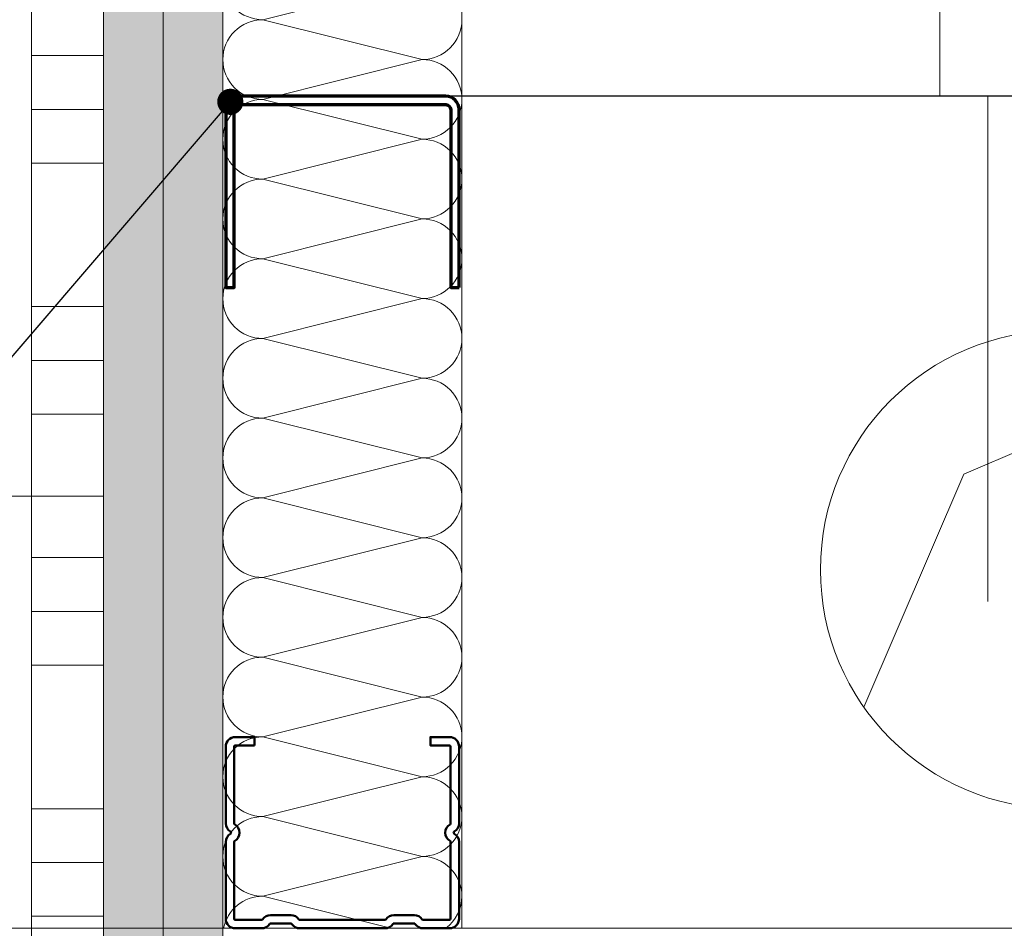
# Model space of a CAD drawing. Header units: metres. Extents: x -3.5 to 65.3, y -10.9 to 16.7.
# Tile 116 of 225: x 43.527 to 43.733, y 0.71 to 0.9. Entities that reach past the tile are written whole.
import ezdxf

# ---------------------------------------------------------------- set-up
doc = ezdxf.new("R2010")
doc.units = ezdxf.units.M
doc.header["$MEASUREMENT"] = 0
for name, pattern in [('DASHED', [0.015, 0.007, -0.008]), ('Strichlinie doppelt', [0.218722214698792, 0.105833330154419, -0.04233333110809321, 0.028222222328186, -0.04233333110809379]), ('Untersicht', [0.04, 0.03, -0.01]), ('Wipeout_Contour', [1, 0, -1])]:
    doc.linetypes.add(name, pattern=pattern)
for name, color, linetype in [('102 - Bemaßung_ Beschriftung.Detail_ Ausschnitt', 7, 'Continuous'), ('451 - Universal.Achsen Raster', 7, 'Continuous'), ('608 - Struktur.Träger', 7, 'Continuous'), ('654 - Abdeckung.Wand Belag', 7, 'Continuous'), ('660 - Unterkonstruktion.Trockenbau', 7, 'Continuous'), ('Abbruch_603 - Struktur.Bodenplatte_ Decke Roh', 7, 'Continuous'), ('Neubau_102 - Bemaßung_ Beschriftung.Detail_ Ausschnitt', 7, 'Continuous'), ('Neubau_603 - Struktur.Bodenplatte_ Decke Roh', 7, 'Continuous'), ('Neubau_606 - Struktur.Wand Innen Ausbau', 7, 'Continuous'), ('Neubau_650 - Abdeckung.Fußboden Aufbau', 7, 'Continuous'), ('Neubau_653 - Abdeckung.TB Verkofferung', 7, 'Continuous'), ('Neubau_802 - HKLSE.Sanitär', 7, 'Continuous')]:
    doc.layers.add(name, color=color, linetype=linetype)
doc.styles.add('ERSTELLTER_STIL_1', font='txt')
doc.linetypes.add('Abbruch 1', pattern='A,0,[1,2022.0244.A_L5A-PL07.13_iB_3.OG Detail - WC ( 4.27 - 4.28 )1.Shx,S=0.0007936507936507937,R=0,X=0,Y=0],-0.1,0', length=0.1)
doc.dimstyles.new('ERSTELLTER_STIL__1', dxfattribs={"dimtxt": 0.04, "dimasz": 0.02128, "dimexe": 0.18, "dimexo": 0.0625, "dimgap": 0, "dimtad": 1, "dimtih": 1, "dimtoh": 1, "dimzin": 0, "dimdsep": 46, "dimtxsty": 'ERSTELLTER_STIL_1', "dimblk": 'ARROWHEAD_2', "dimblk1": 'ARROWHEAD_2', "dimblk2": 'ARROWHEAD_2', "dimcen": 0.09, "dimse1": 1, "dimse2": 1, "dimclrd": 7, "dimclre": 7, "dimclrt": 7, "dimazin": 0, "dimtfac": 1, "dimtdec": 4, "dimtmove": 0, "dimatfit": 3, "dimfxl": 1, "dimtolj": 1, "dimtzin": 0, "dimarcsym": 0})
doc.dimstyles.new('ERSTELLTER_STIL__2', dxfattribs={"dimtxt": 0.04, "dimasz": 0.02128, "dimexe": 0.18, "dimexo": 0.0625, "dimgap": 0, "dimtad": 1, "dimtih": 1, "dimtoh": 1, "dimzin": 0, "dimdsep": 46, "dimtxsty": 'ERSTELLTER_STIL_1', "dimblk": 'ARROWHEAD_2', "dimblk1": 'ARROWHEAD_2', "dimblk2": 'ARROWHEAD_2', "dimcen": 0.09, "dimse1": 1, "dimse2": 1, "dimclrd": 7, "dimclre": 7, "dimclrt": 7, "dimazin": 0, "dimtfac": 1, "dimtdec": 4, "dimtmove": 2, "dimatfit": 3, "dimfxl": 1, "dimtolj": 1, "dimtzin": 0, "dimarcsym": 0})
doc.dimstyles.new('ERSTELLTER_STIL__3', dxfattribs={"dimtxt": 0.04, "dimasz": 0.02128, "dimexe": 0.18, "dimexo": 0.0625, "dimgap": 0, "dimtad": 1, "dimzin": 0, "dimdsep": 46, "dimtxsty": 'ERSTELLTER_STIL_1', "dimblk": 'ARROWHEAD_2', "dimblk1": 'ARROWHEAD_2', "dimblk2": 'ARROWHEAD_2', "dimcen": 0.09, "dimse1": 1, "dimse2": 1, "dimclrd": 7, "dimclre": 7, "dimclrt": 7, "dimazin": 0, "dimtfac": 1, "dimtdec": 4, "dimtmove": 0, "dimatfit": 3, "dimfxl": 1, "dimtolj": 1, "dimtzin": 0, "dimarcsym": 0})
doc.dimstyles.new('ERSTELLTER_STIL__5', dxfattribs={"dimtxt": 0.04, "dimasz": 0.02128, "dimexe": 0.18, "dimexo": 0.0625, "dimgap": 0, "dimtad": 1, "dimtih": 1, "dimtoh": 1, "dimzin": 0, "dimdsep": 46, "dimtxsty": 'ERSTELLTER_STIL_1', "dimblk": 'ARROWHEAD_2', "dimblk1": 'ARROWHEAD_2', "dimblk2": 'ARROWHEAD_2', "dimcen": 0.09, "dimclrd": 7, "dimclre": 7, "dimclrt": 7, "dimazin": 0, "dimtfac": 1, "dimtdec": 4, "dimtmove": 0, "dimatfit": 3, "dimfxl": 1, "dimtolj": 1, "dimtzin": 0, "dimarcsym": 0})
doc.dimstyles.new('ERSTELLTER_STIL__6', dxfattribs={"dimtxt": 0.04, "dimasz": 0.02128, "dimexe": 0.18, "dimexo": 0.0625, "dimgap": 0, "dimtad": 1, "dimzin": 0, "dimdsep": 46, "dimtxsty": 'ERSTELLTER_STIL_1', "dimblk": 'ARROWHEAD_2', "dimblk1": 'ARROWHEAD_2', "dimblk2": 'ARROWHEAD_2', "dimcen": 0.09, "dimclrd": 7, "dimclre": 7, "dimclrt": 7, "dimazin": 0, "dimtfac": 1, "dimtdec": 4, "dimtmove": 0, "dimatfit": 3, "dimfxl": 1, "dimtolj": 1, "dimtzin": 0, "dimarcsym": 0})
doc.dimstyles.new('ERSTELLTER_STIL__7', dxfattribs={"dimtxt": 0.18, "dimasz": 0.010944, "dimexe": 0.18, "dimexo": 0.0625, "dimgap": 0, "dimtad": 0, "dimtih": 1, "dimtoh": 1, "dimdec": 4, "dimzin": 0, "dimdsep": 46, "dimcen": 0.09, "dimadec": 0, "dimazin": 0, "dimtfac": 1, "dimtdec": 4, "dimtmove": 0, "dimatfit": 3, "dimldrblk": 'ARROWHEAD_11', "dimfxl": 1, "dimtolj": 1, "dimtzin": 0, "dimarcsym": 0})
pattern_1 = [(45, (0, 0), (-0.007071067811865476, 0.007071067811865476), [0, -0.01])]

# ---------------------------------------------------------------- blocks, each defined once
blk = doc.blocks.new('*X67')
at = {"layer": 'Neubau_606 - Struktur.Wand Innen Ausbau', "color": 7, "linetype": 'Continuous', "lineweight": 5}
for p, q in [((43.57832227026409, 0.9000133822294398), (43.61165560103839, 0.9083467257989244)), ((43.5783222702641, 0.9000133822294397), (43.61165560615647, 0.8916800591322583)), ((43.57832227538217, 0.8833467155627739), (43.61165560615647, 0.8916800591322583)), ((43.57832227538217, 0.8833467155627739), (43.61165561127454, 0.8750133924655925)), ((43.57832228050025, 0.866680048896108), (43.61165561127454, 0.8750133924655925)), ((43.57832228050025, 0.866680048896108), (43.61165561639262, 0.8583467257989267)), ((43.57832228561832, 0.8500133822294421), (43.61165561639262, 0.8583467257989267)), ((43.57832228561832, 0.8500133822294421), (43.61165562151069, 0.8416800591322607)), ((43.57832229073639, 0.8333467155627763), (43.61165562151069, 0.8416800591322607)), ((43.57832229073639, 0.8333467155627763), (43.61165562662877, 0.8250133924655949)), ((43.57832229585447, 0.8166800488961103), (43.61165562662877, 0.8250133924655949)), ((43.57832229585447, 0.8166800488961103), (43.61165563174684, 0.8083467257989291)), ((43.57832230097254, 0.8000133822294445), (43.61165563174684, 0.8083467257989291)), ((43.57832230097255, 0.8000133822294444), (43.61165563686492, 0.791680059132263)), ((43.57832230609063, 0.7833467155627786), (43.61165563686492, 0.791680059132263)), ((43.57832230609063, 0.7833467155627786), (43.611655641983, 0.7750133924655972)), ((43.5783223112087, 0.7666800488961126), (43.611655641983, 0.7750133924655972)), ((43.5783223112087, 0.7666800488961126), (43.61165564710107, 0.7583467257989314)), ((43.57832231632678, 0.7500133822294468), (43.61165564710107, 0.7583467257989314)), ((43.57832231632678, 0.7500133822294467), (43.61165565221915, 0.7416800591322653)), ((43.57832232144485, 0.7333467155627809), (43.61165565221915, 0.7416800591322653)), ((43.57832232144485, 0.7333467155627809), (43.61165565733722, 0.7250133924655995)), ((43.57832232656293, 0.7166800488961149), (43.61165565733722, 0.7250133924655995)), ((43.57832232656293, 0.7166800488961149), (43.6051134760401, 0.7099822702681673))]:
    blk.add_line(p, q, dxfattribs=at)
for centre, radius, start, end in [((43.57832226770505, 0.9083467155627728), 0.008333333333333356, 180.0000175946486, 270.0000175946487), ((43.57832227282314, 0.8916800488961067), 0.008333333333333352, 90.00001759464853, 180.0000175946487), ((43.61165560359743, 0.9000133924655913), 0.008333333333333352, 270.0000175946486, 1.759464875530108e-05), ((43.57832227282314, 0.8916800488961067), 0.008333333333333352, 180.0000175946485, 270.0000175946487), ((43.6116556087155, 0.8833467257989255), 0.008333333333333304, 1.759464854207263e-05, 90.0000175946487), ((43.57832227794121, 0.8750133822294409), 0.008333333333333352, 90.00001759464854, 180.0000175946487), ((43.6116556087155, 0.8833467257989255), 0.00833333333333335, 270.0000175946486, 1.759464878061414e-05), ((43.57832227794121, 0.8750133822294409), 0.008333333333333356, 180.0000175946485, 270.0000175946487), ((43.61165561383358, 0.8666800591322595), 0.008333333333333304, 1.759464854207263e-05, 90.0000175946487), ((43.57832228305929, 0.8583467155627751), 0.008333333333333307, 90.00001759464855, 180.0000175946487), ((43.61165561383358, 0.8666800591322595), 0.008333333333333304, 270.0000175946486, 1.759464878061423e-05), ((43.57832228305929, 0.8583467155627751), 0.008333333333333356, 180.0000175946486, 270.0000175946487), ((43.61165561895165, 0.8500133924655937), 0.0083333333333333, 1.759464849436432e-05, 90.00001759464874), ((43.57832228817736, 0.8416800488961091), 0.008333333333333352, 90.00001759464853, 180.0000175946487), ((43.61165561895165, 0.8500133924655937), 0.008333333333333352, 270.0000175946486, 1.759464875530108e-05), ((43.57832228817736, 0.8416800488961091), 0.008333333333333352, 180.0000175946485, 270.0000175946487), ((43.61165562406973, 0.8333467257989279), 0.008333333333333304, 1.759464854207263e-05, 90.0000175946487), ((43.57832229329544, 0.8250133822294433), 0.008333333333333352, 90.00001759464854, 180.0000175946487), ((43.61165562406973, 0.8333467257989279), 0.00833333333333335, 270.0000175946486, 1.759464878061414e-05), ((43.57832229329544, 0.8250133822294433), 0.008333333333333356, 180.0000175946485, 270.0000175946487), ((43.6116556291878, 0.8166800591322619), 0.008333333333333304, 1.759464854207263e-05, 90.0000175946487), ((43.57832229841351, 0.8083467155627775), 0.008333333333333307, 90.00001759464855, 180.0000175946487), ((43.6116556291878, 0.8166800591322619), 0.008333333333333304, 270.0000175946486, 1.759464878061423e-05), ((43.57832229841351, 0.8083467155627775), 0.008333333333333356, 180.0000175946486, 270.0000175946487), ((43.61165563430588, 0.8000133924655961), 0.0083333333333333, 1.759464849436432e-05, 90.00001759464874), ((43.57832230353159, 0.7916800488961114), 0.008333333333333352, 90.00001759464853, 180.0000175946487), ((43.61165563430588, 0.800013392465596), 0.008333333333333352, 270.0000175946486, 1.759464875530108e-05), ((43.57832230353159, 0.7916800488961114), 0.008333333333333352, 180.0000175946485, 270.0000175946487), ((43.61165563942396, 0.7833467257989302), 0.008333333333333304, 1.759464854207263e-05, 90.0000175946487), ((43.57832230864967, 0.7750133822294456), 0.008333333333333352, 90.00001759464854, 180.0000175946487), ((43.61165563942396, 0.7833467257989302), 0.00833333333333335, 270.0000175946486, 1.759464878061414e-05), ((43.57832230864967, 0.7750133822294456), 0.008333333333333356, 180.0000175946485, 270.0000175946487), ((43.61165564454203, 0.7666800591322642), 0.008333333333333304, 1.759464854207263e-05, 90.0000175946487), ((43.57832231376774, 0.7583467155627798), 0.008333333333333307, 90.00001759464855, 180.0000175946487), ((43.61165564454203, 0.7666800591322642), 0.008333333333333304, 270.0000175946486, 1.759464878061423e-05), ((43.57832231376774, 0.7583467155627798), 0.008333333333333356, 180.0000175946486, 270.0000175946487), ((43.61165564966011, 0.7500133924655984), 0.0083333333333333, 1.759464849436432e-05, 90.00001759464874), ((43.57832231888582, 0.7416800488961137), 0.008333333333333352, 90.00001759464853, 180.0000175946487), ((43.61165564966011, 0.7500133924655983), 0.008333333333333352, 270.0000175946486, 1.759464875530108e-05), ((43.57832231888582, 0.7416800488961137), 0.008333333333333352, 180.0000175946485, 270.0000175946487), ((43.61165565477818, 0.7333467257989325), 0.008333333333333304, 1.759464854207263e-05, 90.0000175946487), ((43.57832232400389, 0.7250133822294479), 0.008333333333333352, 90.00001759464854, 180.0000175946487), ((43.61165565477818, 0.7333467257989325), 0.00833333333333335, 270.0000175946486, 1.759464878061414e-05), ((43.57832232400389, 0.7250133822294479), 0.008333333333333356, 180.0000175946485, 270.0000175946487), ((43.61165565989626, 0.7166800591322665), 0.008333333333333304, 1.759464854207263e-05, 90.0000175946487), ((43.57832232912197, 0.7083467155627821), 0.008333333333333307, 90.00001759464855, 168.6812777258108), ((43.61165565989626, 0.7166800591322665), 0.008333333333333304, 306.5117688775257, 1.759464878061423e-05)]:
    blk.add_arc(centre, radius, start, end, dxfattribs=at)
blk = doc.blocks.new('*X96')
at = {"layer": '654 - Abdeckung.Wand Belag', "color": 7, "linetype": 'Continuous', "lineweight": 5}
for p, q in [((43.52998626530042, 0.8925000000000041), (43.54498626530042, 0.8925000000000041)), ((43.52998625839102, 0.8812500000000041), (43.54498625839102, 0.8812500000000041)), ((43.52998625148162, 0.8700000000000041), (43.54498625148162, 0.8700000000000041)), ((43.52998623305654, 0.8400000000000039), (43.54498623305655, 0.8400000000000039)), ((43.52998622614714, 0.8287500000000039), (43.54498622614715, 0.8287500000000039)), ((43.52998621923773, 0.8175000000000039), (43.54498621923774, 0.8175000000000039)), ((43.52998620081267, 0.7875000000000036), (43.54498620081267, 0.7875000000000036)), ((43.52998619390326, 0.7762500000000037), (43.54498619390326, 0.7762500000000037)), ((43.52998618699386, 0.7650000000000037), (43.54498618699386, 0.7650000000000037)), ((43.52998616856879, 0.7350000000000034), (43.54498616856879, 0.7350000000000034)), ((43.52998616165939, 0.7237500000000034), (43.54498616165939, 0.7237500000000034)), ((43.52998615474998, 0.7125000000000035), (43.54498615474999, 0.7125000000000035))]:
    blk.add_line(p, q, dxfattribs=at)
blk = doc.blocks.new('*D178')
at = {"layer": '102 - Bemaßung_ Beschriftung.Detail_ Ausschnitt', "color": 7, "linetype": 'Continuous', "lineweight": 5}
for p, q in [((43.54498796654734, 1.076299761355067), (43.54498796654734, 1.118299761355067)), ((43.61998899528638, 1.076299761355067), (43.61998899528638, 1.118299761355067)), ((43.55307086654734, 1.111299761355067), (43.53690506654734, 1.083299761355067)), ((43.62807189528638, 1.111299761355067), (43.61190609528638, 1.083299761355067)), ((43.54498796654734, 1.097299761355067), (43.61998899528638, 1.097299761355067))]:
    blk.add_line(p, q, dxfattribs=at)
at = {"layer": '102 - Bemaßung_ Beschriftung.Detail_ Ausschnitt', "color": 7, "lineweight": 5, "insert": (43.55729438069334, 1.116363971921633), "char_height": 0.04, "attachment_point": 7, "style": 'ERSTELLTER_STIL_1'}
blk.add_mtext('\\A1;{\\pql;\\fArial|b0|i0|c0|p38;7\\fArial|b0|i0|c0|p38;\\A1{\\H.66x;\\S5^  ;}}', dxfattribs=at)
at = {"color": 254, "linetype": 'Wipeout_Contour', "lineweight": 0, "ltscale": 174.4006806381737}
blk.add_wipeout([(43.54872295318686, 1.1082269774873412), (43.61625400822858, 1.1082269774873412), (43.61625400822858, 1.1653698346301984), (43.54872295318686, 1.1653698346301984)], dxfattribs=at).dxf.layer = '102 - Bemaßung_ Beschriftung.Detail_ Ausschnitt'
blk = doc.blocks.new('ARROWHEAD_2')
at = {"color": 0, "linetype": 'Continuous', "lineweight": 0}
for p, q in [((-0.3781315, -0.655), (0.3781315, 0.655)), ((0, 0), (-1, 0))]:
    blk.add_line(p, q, dxfattribs=at)
blk = doc.blocks.new('*D179')
at = {"layer": '102 - Bemaßung_ Beschriftung.Detail_ Ausschnitt', "color": 7, "linetype": 'Continuous', "lineweight": 5}
for p, q in [((43.61998899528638, 1.076299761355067), (43.61998899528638, 1.118299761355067)), ((43.86498945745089, 1.076299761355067), (43.86498945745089, 1.118299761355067)), ((43.62807189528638, 1.111299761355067), (43.61190609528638, 1.083299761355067)), ((43.87307236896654, 1.111299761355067), (43.85690656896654, 1.083299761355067)), ((43.61998899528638, 1.097299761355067), (43.86498945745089, 1.097299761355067))]:
    blk.add_line(p, q, dxfattribs=at)
at = {"layer": '102 - Bemaßung_ Beschriftung.Detail_ Ausschnitt', "color": 7, "lineweight": 5, "insert": (43.70211793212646, 1.104865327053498), "char_height": 0.04, "attachment_point": 7, "style": 'ERSTELLTER_STIL_1'}
blk.add_mtext('\\A1;{\\pql;\\fArial|b0|i0|c0|p38;24\\fArial|b0|i0|c0|p38;\\A1{\\H.66x;\\S5^  ;}}', dxfattribs=at)
blk = doc.blocks.new('*D227')
at = {"layer": '102 - Bemaßung_ Beschriftung.Detail_ Ausschnitt', "color": 7, "linetype": 'Continuous', "lineweight": 5}
for p, q in [((42.93098879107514, 1.142081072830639), (42.95898879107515, 1.125915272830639)), ((42.96598879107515, 1.133998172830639), (42.92398879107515, 1.133998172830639)), ((42.94498879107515, 0.2550000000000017), (42.94498879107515, 1.133998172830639)), ((42.93098879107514, 0.2630829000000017), (42.95898879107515, 0.2469171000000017)), ((42.96598879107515, 0.2550000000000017), (42.92398879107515, 0.2550000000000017))]:
    blk.add_line(p, q, dxfattribs=at)
at = {"layer": '102 - Bemaßung_ Beschriftung.Detail_ Ausschnitt', "color": 7, "lineweight": 5, "insert": (42.93764704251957, 0.6541277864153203), "char_height": 0.04, "attachment_point": 7, "rotation": 90, "style": 'ERSTELLTER_STIL_1'}
blk.add_mtext('\\A1;{\\pql;\\fArial|b0|i0|c0|p38;87\\fArial|b0|i0|c0|p38;\\A1{\\H.66x;\\S9^  ;}}', dxfattribs=at)
blk = doc.blocks.new('*D253')
at = {"layer": '102 - Bemaßung_ Beschriftung.Detail_ Ausschnitt', "color": 7, "linetype": 'Continuous', "lineweight": 5}
for p, q in [((43.5449891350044, 2.77398178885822), (43.5449891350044, 2.815981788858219)), ((43.56998882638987, 2.77398178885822), (43.56998882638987, 2.815981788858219)), ((43.5530720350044, 2.808981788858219), (43.5369062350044, 2.78098178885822)), ((43.57807180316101, 2.808981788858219), (43.56190600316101, 2.78098178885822)), ((43.5312971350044, 2.79498178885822), (43.5449891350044, 2.79498178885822)), ((43.5449891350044, 2.79498178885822), (43.56998882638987, 2.79498178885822))]:
    blk.add_line(p, q, dxfattribs=at)
at = {"layer": '102 - Bemaßung_ Beschriftung.Detail_ Ausschnitt', "color": 7, "lineweight": 5, "insert": (43.54479426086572, 2.81706620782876), "char_height": 0.04, "attachment_point": 7, "style": 'ERSTELLTER_STIL_1'}
blk.add_mtext('\\A1;{\\pql;\\fArial|b0|i0|c0|p38;2\\fArial|b0|i0|c0|p38;\\A1{\\H.66x;\\S5^  ;}}', dxfattribs=at)
at = {"color": 254, "linetype": 'Wipeout_Contour', "lineweight": 0, "ltscale": 174.6604524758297}
blk.add_wipeout([(43.53622283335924, 2.808929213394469), (43.60375388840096, 2.808929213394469), (43.60375388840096, 2.866072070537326), (43.53622283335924, 2.866072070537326)], dxfattribs=at).dxf.layer = '102 - Bemaßung_ Beschriftung.Detail_ Ausschnitt'
blk = doc.blocks.new('*D269')
at = {"layer": '102 - Bemaßung_ Beschriftung.Detail_ Ausschnitt', "color": 7, "linetype": 'Continuous', "lineweight": 5}
for p, q in [((43.03098879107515, 0.7180651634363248), (43.05898879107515, 0.7018993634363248)), ((43.06598879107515, 0.7099822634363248), (43.02398879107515, 0.7099822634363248)), ((43.04498879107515, 0.2550000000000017), (43.04498879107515, 0.7099822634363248)), ((43.03098879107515, 0.2630829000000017), (43.05898879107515, 0.2469171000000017)), ((43.06598879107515, 0.2550000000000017), (43.02398879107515, 0.2550000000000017))]:
    blk.add_line(p, q, dxfattribs=at)
at = {"layer": '102 - Bemaßung_ Beschriftung.Detail_ Ausschnitt', "color": 7, "lineweight": 5, "insert": (43.03764704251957, 0.4421198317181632), "char_height": 0.04, "attachment_point": 7, "rotation": 90, "style": 'ERSTELLTER_STIL_1'}
blk.add_mtext('\\A1;{\\pql;\\fArial|b0|i0|c0|p38;45\\fArial|b0|i0|c0|p38;\\A1{\\H.66x;\\S5^  ;}}', dxfattribs=at)
blk = doc.blocks.new('*D270')
at = {"layer": '102 - Bemaßung_ Beschriftung.Detail_ Ausschnitt', "color": 7, "linetype": 'Continuous', "lineweight": 5}
for p, q in [((43.03098879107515, 0.8920810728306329), (43.05898879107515, 0.8759152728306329)), ((43.06598879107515, 0.8839981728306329), (43.02398879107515, 0.8839981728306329)), ((43.04498879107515, 0.7099822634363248), (43.04498879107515, 0.8839981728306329)), ((43.03098879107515, 0.7180651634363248), (43.05898879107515, 0.7018993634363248)), ((43.06598879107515, 0.7099822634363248), (43.02398879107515, 0.7099822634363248))]:
    blk.add_line(p, q, dxfattribs=at)
at = {"layer": '102 - Bemaßung_ Beschriftung.Detail_ Ausschnitt', "color": 7, "lineweight": 5, "insert": (43.03698875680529, 0.7566189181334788), "char_height": 0.04, "attachment_point": 7, "rotation": 90, "style": 'ERSTELLTER_STIL_1'}
blk.add_mtext('\\A1;{\\pql;\\fArial|b0|i0|c0|p38;17\\fArial|b0|i0|c0|p38;\\A1{\\H.66x;\\S4^  ;}}', dxfattribs=at)
blk = doc.blocks.new('*D271')
at = {"layer": '102 - Bemaßung_ Beschriftung.Detail_ Ausschnitt', "color": 7, "linetype": 'Continuous', "lineweight": 5}
for p, q in [((43.03098879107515, 1.392081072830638), (43.05898879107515, 1.375915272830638)), ((43.06598879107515, 1.383998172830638), (43.02398879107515, 1.383998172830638)), ((43.04498879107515, 0.8839981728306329), (43.04498879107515, 1.383998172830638)), ((43.03098879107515, 0.8920810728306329), (43.05898879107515, 0.8759152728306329)), ((43.06598879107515, 0.8839981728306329), (43.02398879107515, 0.8839981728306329))]:
    blk.add_line(p, q, dxfattribs=at)
at = {"layer": '102 - Bemaßung_ Beschriftung.Detail_ Ausschnitt', "color": 7, "lineweight": 5, "insert": (43.03698879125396, 1.10364377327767), "char_height": 0.04, "attachment_point": 7, "rotation": 90, "style": 'ERSTELLTER_STIL_1'}
blk.add_mtext('\\A1;{\\pql;\\fArial|b0|i0|c0|p38;50}', dxfattribs=at)
blk = doc.blocks.new('*D314')
at = {"layer": '102 - Bemaßung_ Beschriftung.Detail_ Ausschnitt', "color": 7, "linetype": 'Continuous', "lineweight": 5}
for p, q in [((42.83098879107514, 1.51708107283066), (42.85898879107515, 1.50091527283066)), ((42.86598879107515, 1.50899817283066), (42.82398879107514, 1.50899817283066)), ((42.84498879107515, 0.2550000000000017), (42.84498879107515, 1.50899817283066)), ((42.83098879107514, 0.2630829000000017), (42.85898879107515, 0.2469171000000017)), ((42.86598879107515, 0.2550000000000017), (42.82398879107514, 0.2550000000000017))]:
    blk.add_line(p, q, dxfattribs=at)
at = {"layer": '102 - Bemaßung_ Beschriftung.Detail_ Ausschnitt', "color": 7, "lineweight": 5, "char_height": 0.04, "attachment_point": 7, "rotation": 90, "style": 'ERSTELLTER_STIL_1'}
for s, insert in [('\\A1;{\\pql;\\fArial|b0|i0|c0|p38;3}', (42.83698879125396, 1.47055185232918)), ('\\A1;{\\pql;\\fArial|b0|i0|c0|p38;1,25\\fArial|b0|i0|c0|p38;\\A1{\\H.66x;\\S4^  ;}}', (42.84475104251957, 0.8035935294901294))]:
    blk.add_mtext(s, dxfattribs=dict(at, insert=insert))
blk = doc.blocks.new('*D362')
at = {"layer": '102 - Bemaßung_ Beschriftung.Detail_ Ausschnitt', "color": 7, "linetype": 'Continuous', "lineweight": 5}
for p, q in [((42.74498879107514, 0.8000006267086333), (42.74498879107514, 1.401999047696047)), ((42.73098879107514, 0.8080835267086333), (42.75898879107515, 0.7919177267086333)), ((42.76598879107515, 0.8000006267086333), (42.72398879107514, 0.8000006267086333)), ((42.74498879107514, 0.2550000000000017), (42.74498879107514, 0.8000006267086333)), ((42.73098879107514, 0.2630829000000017), (42.75898879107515, 0.2469171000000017)), ((42.76598879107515, 0.2550000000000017), (42.72398879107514, 0.2550000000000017)), ((42.74498879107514, 0.2413080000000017), (42.74498879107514, 0.2550000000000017))]:
    blk.add_line(p, q, dxfattribs=at)
at = {"layer": '102 - Bemaßung_ Beschriftung.Detail_ Ausschnitt', "color": 7, "lineweight": 5, "insert": (42.73764704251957, 0.4871290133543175), "char_height": 0.04, "attachment_point": 7, "rotation": 90, "style": 'ERSTELLTER_STIL_1'}
blk.add_mtext('\\A1;{\\pql;\\fArial|b0|i0|c0|p38;54\\fArial|b0|i0|c0|p38;\\A1{\\H.66x;\\S5^  ;}}', dxfattribs=at)
blk = doc.blocks.new('*D403')
at = {"layer": '102 - Bemaßung_ Beschriftung.Detail_ Ausschnitt', "color": 7, "linetype": 'Continuous', "lineweight": 5}
for p, q in [((43.5699891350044, 0.2550000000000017), (43.5699891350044, 0.9513589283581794)), ((43.74498885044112, 0.7849822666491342), (43.74498885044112, 0.9513589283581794)), ((43.5780720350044, 0.9443589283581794), (43.5619062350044, 0.9163589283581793)), ((43.75307182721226, 0.9443589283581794), (43.73690602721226, 0.9163589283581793)), ((43.5562971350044, 0.9303589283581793), (43.5699891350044, 0.9303589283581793)), ((43.5699891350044, 0.9303589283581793), (43.74498885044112, 0.9303589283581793))]:
    blk.add_line(p, q, dxfattribs=at)
at = {"layer": '102 - Bemaßung_ Beschriftung.Detail_ Ausschnitt', "color": 7, "lineweight": 5, "insert": (43.61711773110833, 0.937924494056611), "char_height": 0.04, "attachment_point": 7, "style": 'ERSTELLTER_STIL_1'}
blk.add_mtext('\\A1;{\\pql;\\fArial|b0|i0|c0|p38;17\\fArial|b0|i0|c0|p38;\\A1{\\H.66x;\\S5^  ;}}', dxfattribs=at)
at = {"color": 254, "linetype": 'Wipeout_Contour', "lineweight": 0, "ltscale": 174.6834365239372}
blk.add_wipeout([(43.60961773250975, 0.9308589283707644), (43.70536032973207, 0.9308589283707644), (43.70536032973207, 0.9858589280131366), (43.60961773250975, 0.9858589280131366)], dxfattribs=at).dxf.layer = '102 - Bemaßung_ Beschriftung.Detail_ Ausschnitt'
blk = doc.blocks.new('*D405')
at = {"layer": '102 - Bemaßung_ Beschriftung.Detail_ Ausschnitt', "color": 7, "linetype": 'Continuous', "lineweight": 5}
for p, q in [((43.83906739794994, 0.7849822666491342), (43.83906739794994, 0.7986742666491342)), ((43.85306739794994, 0.7768993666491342), (43.82506739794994, 0.7930651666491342)), ((43.86006739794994, 0.7849822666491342), (43.74498892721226, 0.7849822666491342)), ((43.83906739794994, 0.7099822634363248), (43.83906739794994, 0.7849822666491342)), ((43.82506739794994, 0.7180651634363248), (43.85306739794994, 0.7018993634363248)), ((43.86006739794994, 0.7099822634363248), (43.72998899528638, 0.7099822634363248)), ((43.83906739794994, 0.6962902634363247), (43.83906739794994, 0.7099822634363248))]:
    blk.add_line(p, q, dxfattribs=at)
at = {"layer": '102 - Bemaßung_ Beschriftung.Detail_ Ausschnitt', "color": 7, "lineweight": 5, "insert": (43.8315018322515, 0.7222881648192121), "char_height": 0.04, "attachment_point": 7, "rotation": 90, "style": 'ERSTELLTER_STIL_1'}
blk.add_mtext('\\A1;{\\pql;\\fArial|b0|i0|c0|p38;7\\fArial|b0|i0|c0|p38;\\A1{\\H.66x;\\S5^  ;}}', dxfattribs=at)
at = {"color": 254, "linetype": 'Wipeout_Contour', "lineweight": 0, "ltscale": 175.2811881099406}
blk.add_wipeout([(43.838567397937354, 0.7147881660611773), (43.838567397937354, 0.780176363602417), (43.78356739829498, 0.780176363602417), (43.78356739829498, 0.7147881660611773)], dxfattribs=at).dxf.layer = '102 - Bemaßung_ Beschriftung.Detail_ Ausschnitt'
blk = doc.blocks.new('*D428')
at = {"layer": '102 - Bemaßung_ Beschriftung.Detail_ Ausschnitt', "color": 7, "linetype": 'Continuous', "lineweight": 5}
for p, q in [((43.34736669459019, 3.72808139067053), (43.3753666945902, 3.71191559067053)), ((43.9649899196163, 3.71999849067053), (43.34036669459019, 3.71999849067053)), ((43.3613666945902, 0.7099822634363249), (43.3613666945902, 3.71999849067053)), ((43.34736669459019, 0.7180651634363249), (43.3753666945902, 0.7018993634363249)), ((43.72998899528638, 0.7099822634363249), (43.34036669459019, 0.7099822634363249)), ((43.3613666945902, 0.6962902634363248), (43.3613666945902, 0.7099822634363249))]:
    blk.add_line(p, q, dxfattribs=at)
at = {"color": 254, "linetype": 'Wipeout_Contour', "lineweight": 0, "ltscale": 173.5712449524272}
blk.add_wipeout([(43.36086669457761, 2.154278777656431), (43.36086669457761, 2.2757019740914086), (43.30586669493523, 2.2757019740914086), (43.30586669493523, 2.154278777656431)], dxfattribs=at).dxf.layer = '102 - Bemaßung_ Beschriftung.Detail_ Ausschnitt'
at = {"layer": '102 - Bemaßung_ Beschriftung.Detail_ Ausschnitt', "color": 7, "lineweight": 5, "insert": (43.35336669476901, 2.161778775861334), "char_height": 0.04, "attachment_point": 7, "rotation": 90, "style": 'ERSTELLTER_STIL_1'}
blk.add_mtext('\\A1;{\\pql;\\fArial|b0|i0|c0|p38;3,01}', dxfattribs=at)
blk = doc.blocks.new('ARROWHEAD_11')
at = {"color": 0, "linetype": 'Continuous', "lineweight": 0}
blk.add_line((0, 0), (-1, 0), dxfattribs=at)
at = {"color": 0, "linetype": 'Continuous', "lineweight": 0, "const_width": 0.25, "flags": 128}
blk.add_lwpolyline([(-0.125, 0, 1), (0.125, 0, 1)], format="xyb", close=True, dxfattribs=at)

msp = doc.modelspace()

# ---------------------------------------------------------------- hatches: boundary and pattern name
at = {"layer": 'Neubau_606 - Struktur.Wand Innen Ausbau', "linetype": 'Continuous', "lineweight": 0, "true_color": 0x000000}
h = msp.add_hatch(dxfattribs=at)
h.set_pattern_fill('Gips_0001', color=18, style=0, pattern_type=2)
h.set_pattern_definition(pattern_1)
h.paths.add_polyline_path([(43.5449879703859, 4.047501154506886), (43.5449891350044, 0.2550000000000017), (43.55748913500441, 0.2550000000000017), (43.55748797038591, 4.047501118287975)])
h = msp.add_hatch(dxfattribs=at)
h.set_pattern_fill('Gips_0001', color=18, style=0, pattern_type=2)
h.set_pattern_definition(pattern_1)
h.paths.add_polyline_path([(43.56998799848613, 4.035001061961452), (43.55748797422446, 4.035001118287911), (43.55748915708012, 0.2550000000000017), (43.56998912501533, 0.2550000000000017)])
at = {"layer": 'Neubau_650 - Abdeckung.Fußboden Aufbau', "linetype": 'Continuous', "lineweight": 13, "true_color": 0xafafaf}
h = msp.add_hatch(dxfattribs=at)
h.set_pattern_fill('Raster_60x60_Fuge_2mm_0001', color=253, style=0, pattern_type=2)
h.set_pattern_definition([(0, (42.60998891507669, 3.809998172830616), (0, 0.602), []), (90, (42.60998891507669, 3.809998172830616), (-0.602, 0), [])])
h.paths.add_polyline_path([(42.32498899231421, 3.809998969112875), (40.37997499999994, 3.810000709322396), (40.37997499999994, 0.2550001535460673), (43.54498915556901, 0.2550001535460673), (43.54498899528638, 0.3299999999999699, -0.414213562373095), (43.49498899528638, 0.2799999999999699, -0.414213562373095), (43.44498899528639, 0.3299999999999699, -0.414213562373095), (43.3949889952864, 0.2799999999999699, -0.414213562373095), (43.34498899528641, 0.3299999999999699, -0.414213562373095), (43.3949889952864, 0.3799999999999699, -0.414213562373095), (43.44498899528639, 0.3299999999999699, -0.414213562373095), (43.49498899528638, 0.3799999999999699, -0.414213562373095), (43.54498899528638, 0.3299999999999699), (43.54498915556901, 3.809998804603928), (43.20998889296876, 3.809998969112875), (43.20998889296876, 3.934999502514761), (42.32498899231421, 3.934999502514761)])

# ---------------------------------------------------------------- linework, layer by layer
at = {"layer": '608 - Struktur.Träger', "color": 7, "linetype": 'Untersicht', "lineweight": 13}
msp.add_line((0.3799889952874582, 0.70998226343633), (61.87998899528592, 0.7099822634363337), dxfattribs=at)
at = {"layer": '654 - Abdeckung.Wand Belag', "color": 7, "linetype": 'Continuous', "lineweight": 5, "flags": 128}
for points in [[(43.52998804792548, 3.794998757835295), (43.52998588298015, 0.2699999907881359)], [(43.54498587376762, 0.2550000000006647), (43.54498804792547, 3.794998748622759)]]:
    msp.add_lwpolyline(points, dxfattribs=at)
at = {"layer": 'Abbruch_603 - Struktur.Bodenplatte_ Decke Roh', "color": 7, "linetype": 'Abbruch 1', "lineweight": 18}
for centre, start, end in [((43.74498892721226, 0.7849822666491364), 90, 180), ((43.74498892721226, 0.784982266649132), 180, 270)]:
    msp.add_arc(centre, 0.04999999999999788, start, end, dxfattribs=at)
at = {"layer": 'Neubau_603 - Struktur.Bodenplatte_ Decke Roh', "color": 1, "linetype": 'Continuous', "lineweight": 5}
for p, q in [((43.72498892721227, 0.8049822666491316), (43.77375201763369, 0.825880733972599)), ((43.7040904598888, 0.7562191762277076), (43.72498892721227, 0.8049822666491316))]:
    msp.add_line(p, q, dxfattribs=at)
at = {"layer": 'Neubau_606 - Struktur.Wand Innen Ausbau', "color": 1, "linetype": 'Continuous', "lineweight": 5}
for p, q in [((43.55748797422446, 4.035001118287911), (43.55748913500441, 0.2550000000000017)), ((43.56998798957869, 3.985001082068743), (43.56998899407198, 0.7099822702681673))]:
    msp.add_line(p, q, dxfattribs=at)
at = {"layer": 'Neubau_606 - Struktur.Wand Innen Ausbau', "color": 1, "linetype": 'Continuous', "lineweight": 5, "flags": 128}
for points in [[(43.61998899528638, 0.7099822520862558), (43.61998798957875, 3.985000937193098)], [(43.54498804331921, 3.809998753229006), (43.5449891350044, 0.2550000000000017)]]:
    msp.add_lwpolyline(points, dxfattribs=at)
at = {"layer": 'Neubau_650 - Abdeckung.Fußboden Aufbau', "color": 1, "linetype": 'Continuous', "lineweight": 13, "flags": 128}
msp.add_lwpolyline([(43.20998889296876, 3.934999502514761), (43.20998889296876, 3.809998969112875), (43.54498915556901, 3.809998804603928), (43.54498915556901, 0.3299999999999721)], dxfattribs=at)
at = {"layer": 'Neubau_653 - Abdeckung.TB Verkofferung', "color": 1, "linetype": 'Untersicht', "lineweight": 9}
for p in [(40.3649891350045, 0.7494822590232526), (43.54498899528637, 0.1949822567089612)]:
    msp.add_line(p, (43.54498899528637, 0.7494822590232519), dxfattribs=at)
at = {"layer": 'Neubau_802 - HKLSE.Sanitär', "color": 1, "linetype": 'Continuous', "lineweight": 9}
for p, q in [((43.56998890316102, 1.38399817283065), (43.56998890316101, 0.8839981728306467)), ((43.71998890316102, 1.383998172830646), (43.71998890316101, 0.8839981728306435)), ((43.71998890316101, 0.8839981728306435), (43.56998890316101, 0.8839981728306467))]:
    msp.add_line(p, q, dxfattribs=at)
at = {"layer": 'Neubau_802 - HKLSE.Sanitär', "color": 1, "linetype": 'DASHED', "lineweight": 9, "flags": 128}
for points in [[(43.56998890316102, 1.383998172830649), (43.56998890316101, 0.8839981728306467)], [(43.71998890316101, 0.8839981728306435), (43.71998890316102, 1.383998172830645)], [(43.56998890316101, 0.8839981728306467), (43.71998890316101, 0.8839981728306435)]]:
    msp.add_lwpolyline(points, dxfattribs=at)

# ---------------------------------------------------------------- block references
at = {"layer": '654 - Abdeckung.Wand Belag', "color": 7, "lineweight": 5}
msp.add_blockref('*X96', (0, 0), dxfattribs=at)
at = {"layer": 'Neubau_606 - Struktur.Wand Innen Ausbau', "color": 1, "lineweight": 13}
msp.add_blockref('*X67', (0, 0), dxfattribs=at)

# ---------------------------------------------------------------- next in the draw order: dimensions: what is measured, and where the dimension line sits
at = {"layer": '102 - Bemaßung_ Beschriftung.Detail_ Ausschnitt', "color": 7, "linetype": 'Continuous', "lineweight": 5}
dim = msp.add_linear_dim(base=(43.61998899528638, 1.097299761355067), p1=(43.54498796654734, 4.060001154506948), p2=(43.61998899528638, 0.7099822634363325), dimstyle='ERSTELLTER_STIL__2', dxfattribs=at)
dim.commit()
dim.dimension.update_dxf_attribs({"geometry": '*D178', "text_midpoint": (43.62656498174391, 1.136798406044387), "dimtype": 160})

# ---------------------------------------------------------------- next in the draw order: dimensions: what is measured, and where the dimension line sits
dim = msp.add_linear_dim(base=(43.86498946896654, 1.097299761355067), p1=(43.61998899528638, 0.7099822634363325), p2=(43.86498946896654, 2.252489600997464), dimstyle='ERSTELLTER_STIL__1', dxfattribs=at)
dim.commit()
dim.dimension.update_dxf_attribs({"geometry": '*D179', "text_midpoint": (43.78663573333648, 1.125299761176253), "dimtype": 160})
dim = msp.add_linear_dim(base=(42.94498879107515, 1.133998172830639), p1=(43.5449891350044, 0.2550000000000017), p2=(43.23999151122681, 1.133998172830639), angle=90, dimstyle='ERSTELLTER_STIL__3', dxfattribs=at)
dim.commit()
dim.dimension.update_dxf_attribs({"geometry": '*D227', "text_midpoint": (42.91698879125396, 0.7386455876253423), "dimtype": 160, "text_rotation": 90})

# ---------------------------------------------------------------- next in the draw order: dimensions: what is measured, and where the dimension line sits
dim = msp.add_linear_dim(base=(43.56998890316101, 2.79498178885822), p1=(43.5449891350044, 0.2550000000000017), p2=(43.56998890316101, 1.663996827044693), dimstyle='ERSTELLTER_STIL__2', dxfattribs=at)
dim.commit()
dim.dimension.update_dxf_attribs({"geometry": '*D253', "text_midpoint": (43.61406486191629, 2.837500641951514), "dimtype": 160})

# ---------------------------------------------------------------- next in the draw order: dimensions: what is measured, and where the dimension line sits
for base, p1, p2, picture, middle in [((42.84498879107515, 1.50899817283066), (43.5449891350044, 0.2550000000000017), (43.14498879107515, 1.50899817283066), '*D314', (42.81698879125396, 0.9095701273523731)), ((42.74498879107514, 0.8000006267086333), (43.5449891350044, 0.2550000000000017), (42.02723922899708, 0.8000006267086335), '*D362', (42.71698879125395, 0.5716468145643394)), ((43.04498879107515, 1.383998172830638), (43.71998890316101, 0.8839981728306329), (43.71998890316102, 1.383998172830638), '*D271', (43.01698879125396, 1.134137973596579)), ((43.04498879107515, 0.8839981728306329), (43.56998899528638, 0.7099822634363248), (43.71998890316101, 0.8839981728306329), '*D270', (43.01698879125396, 0.8411367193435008)), ((43.04498879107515, 0.7099822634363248), (43.5449891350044, 0.2550000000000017), (43.56998899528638, 0.7099822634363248), '*D269', (43.01698879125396, 0.5266376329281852))]:
    dim = msp.add_linear_dim(base=base, p1=p1, p2=p2, angle=90, dimstyle='ERSTELLTER_STIL__3', dxfattribs=at)
    dim.commit()
    dim.dimension.update_dxf_attribs({"geometry": picture, "text_midpoint": middle, "dimtype": 160, "text_rotation": 90})

# ---------------------------------------------------------------- next in the draw order: dimensions: what is measured, and where the dimension line sits
dim = msp.add_linear_dim(base=(43.74498892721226, 0.9303589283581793), p1=(43.5699891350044, 0.2550000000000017), p2=(43.74498892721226, 0.7849822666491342), dimstyle='ERSTELLTER_STIL__5', dxfattribs=at)
dim.commit()
dim.dimension.update_dxf_attribs({"geometry": '*D403', "text_midpoint": (43.70163553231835, 0.9583589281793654), "dimtype": 160})

# ---------------------------------------------------------------- next in the draw order: dimensions: what is measured, and where the dimension line sits
dim = msp.add_linear_dim(base=(43.83906739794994, 0.7849822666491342), p1=(43.72998899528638, 0.7099822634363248), p2=(43.74498892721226, 0.7849822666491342), angle=90, dimstyle='ERSTELLTER_STIL__6', dxfattribs=at)
dim.commit()
dim.dimension.update_dxf_attribs({"geometry": '*D405', "text_midpoint": (43.81106739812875, 0.7915587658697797), "dimtype": 160, "text_rotation": 90})

# ---------------------------------------------------------------- next in the draw order: dimensions: what is measured, and where the dimension line sits
dim = msp.add_linear_dim(base=(43.3613666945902, 3.71999849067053), p1=(43.72998899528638, 0.7099822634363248), p2=(43.9649899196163, 3.71999849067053), angle=90, dimstyle='ERSTELLTER_STIL__6', dxfattribs=at)
dim.commit()
dim.dimension.update_dxf_attribs({"geometry": '*D428', "text_midpoint": (43.333366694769, 2.213731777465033), "dimtype": 160, "text_rotation": 90})

# ---------------------------------------------------------------- next in the draw order: linework, layer by layer
at = {"layer": '451 - Universal.Achsen Raster', "color": 160, "linetype": 'Strichlinie doppelt', "lineweight": 9, "true_color": 0x3232ff}
msp.add_line((43.72998899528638, -10.58500000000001), (43.72998899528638, 16.355), dxfattribs=at)
at = {"layer": '660 - Unterkonstruktion.Trockenbau', "color": 7, "linetype": 'Continuous', "lineweight": 25}
msp.add_lwpolyline([(43.939989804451, 0.8839981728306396), (43.56998810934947, 0.8839981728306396)], dxfattribs=at)
at = {"layer": '660 - Unterkonstruktion.Trockenbau', "color": 7, "linetype": 'Continuous', "lineweight": 70, "flags": 128}
msp.add_lwpolyline([(43.61938897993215, 0.843998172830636), (43.61938897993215, 0.8812481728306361, 0.414213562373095), (43.61663897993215, 0.8839981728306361), (43.57333897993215, 0.8839981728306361, 0.4142135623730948), (43.57058897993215, 0.8812481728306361), (43.57058897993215, 0.843998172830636), (43.57233897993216, 0.843998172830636), (43.57233897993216, 0.8812481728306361, -0.414213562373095), (43.57333897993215, 0.8822481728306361), (43.61663897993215, 0.8822481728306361, -0.414213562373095), (43.61763897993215, 0.8812481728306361), (43.61763897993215, 0.843998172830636)], format="xyb", close=True, dxfattribs=at)
at = {"layer": '660 - Unterkonstruktion.Trockenbau', "color": 7, "linetype": 'Continuous', "lineweight": 50, "flags": 128}
msp.add_lwpolyline([(43.57658856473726, 0.7482322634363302), (43.57658856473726, 0.7499822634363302), (43.57258856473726, 0.7499822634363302, 0.414213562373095), (43.57058856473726, 0.7479822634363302), (43.57058856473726, 0.7319308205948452, 0.267949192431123), (43.57158856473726, 0.7301987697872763, -0.5773502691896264), (43.57158856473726, 0.729765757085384, 0.267949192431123), (43.57058856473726, 0.7280337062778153), (43.57058856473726, 0.7119822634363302, 0.414213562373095), (43.57258856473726, 0.7099822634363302), (43.57808856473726, 0.7099822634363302, 0.2504916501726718), (43.57975152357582, 0.7108711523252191, -0.2504916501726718), (43.57995939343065, 0.7109822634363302), (43.58421773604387, 0.7109822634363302, -0.2504916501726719), (43.58442560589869, 0.7108711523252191, 0.2504916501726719), (43.58608856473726, 0.7099822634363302), (43.60388856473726, 0.7099822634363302, 0.2504916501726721), (43.60555152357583, 0.7108711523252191, -0.2504916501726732), (43.60575939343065, 0.7109822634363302), (43.61001773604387, 0.7109822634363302, -0.2504916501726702), (43.61022560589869, 0.7108711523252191, 0.2504916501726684), (43.61188856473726, 0.7099822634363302), (43.61738856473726, 0.7099822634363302, 0.4142135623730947), (43.61938856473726, 0.7119822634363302), (43.61938856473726, 0.7280337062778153, 0.2679491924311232), (43.61838856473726, 0.729765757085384, -0.5773502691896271), (43.61838856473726, 0.7301987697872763, 0.2679491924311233), (43.61938856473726, 0.7319308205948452), (43.61938856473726, 0.7479822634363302, 0.414213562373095), (43.61738856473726, 0.7499822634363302), (43.61338856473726, 0.7499822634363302), (43.61338856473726, 0.7482322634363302), (43.61738856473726, 0.7482322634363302, -0.414213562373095), (43.61763856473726, 0.7479822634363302), (43.61763856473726, 0.7319308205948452, -0.2679491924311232), (43.61751356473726, 0.7317143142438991, 0.5773502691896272), (43.61751356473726, 0.7282502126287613, -0.2679491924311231), (43.61763856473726, 0.7280337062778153), (43.61763856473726, 0.7119822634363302, -0.414213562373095), (43.61738856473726, 0.7117322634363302), (43.61188856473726, 0.7117322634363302, -0.25049165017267), (43.61168069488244, 0.7118433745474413, 0.2504916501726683), (43.61001773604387, 0.7127322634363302), (43.60575939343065, 0.7127322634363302, 0.250491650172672), (43.60409643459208, 0.7118433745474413, -0.2504916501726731), (43.60388856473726, 0.7117322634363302), (43.58608856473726, 0.7117322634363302, -0.2504916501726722), (43.58588069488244, 0.7118433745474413, 0.2504916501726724), (43.58421773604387, 0.7127322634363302), (43.57995939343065, 0.7127322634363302, 0.2504916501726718), (43.57829643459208, 0.7118433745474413, -0.2504916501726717), (43.57808856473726, 0.7117322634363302), (43.57258856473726, 0.7117322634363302, -0.414213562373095), (43.57233856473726, 0.7119822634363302), (43.57233856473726, 0.7280337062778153, -0.2679491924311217), (43.57246356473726, 0.7282502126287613, 0.5773502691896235), (43.57246356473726, 0.7317143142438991, -0.2679491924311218), (43.57233856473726, 0.7319308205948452), (43.57233856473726, 0.7479822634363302, -0.4142135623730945), (43.57258856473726, 0.7482322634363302)], format="xyb", close=True, dxfattribs=at)

# ---------------------------------------------------------------- next in the draw order: leaders
at = {"layer": 'Neubau_102 - Bemaßung_ Beschriftung.Detail_ Ausschnitt', "color": 1, "linetype": 'Continuous', "lineweight": 13, "annotation_type": 0, "has_hookline": 1, "hookline_direction": 1, "text_width": 0.1827839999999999}
msp.add_leader([(43.57154124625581, 0.8828362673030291), (43.52482625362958, 0.8283498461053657), (43.47327919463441, 0.8283498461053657)], dimstyle='ERSTELLTER_STIL__7', dxfattribs=at)

doc.saveas('drawing.dxf')
